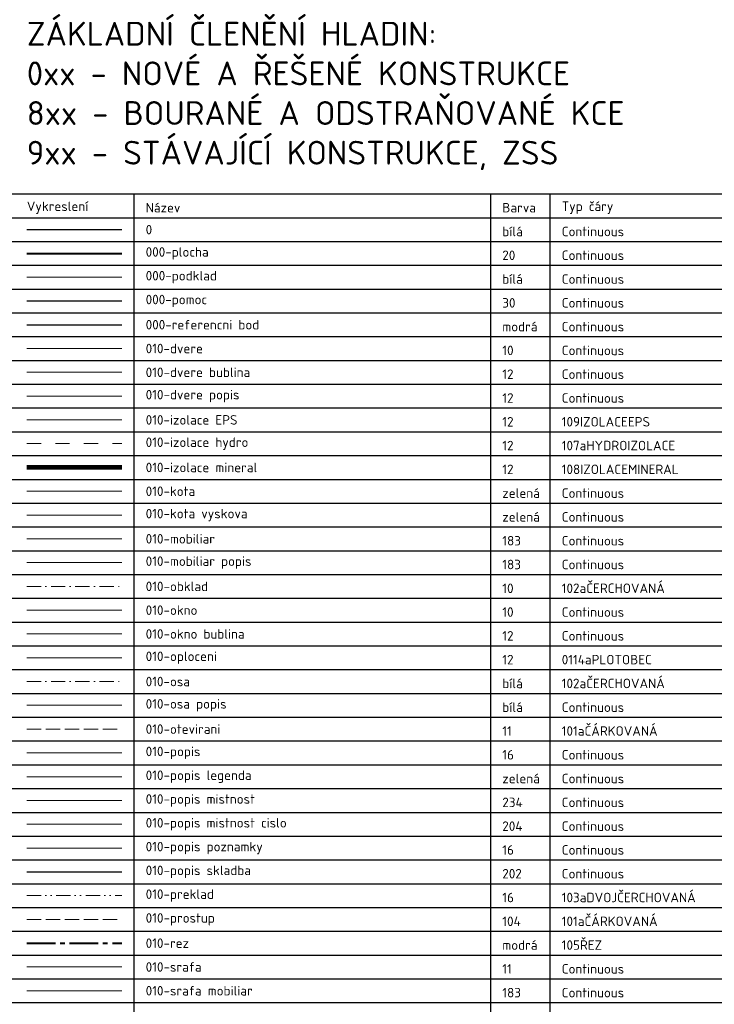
# Model space of a CAD drawing. Header units: millimetres. Extents: x -15250 to 1651995, y -140807 to 78716.
# Tile 31 of 45: x -150 to 14459, y -16285 to 4412. Entities that reach past the tile are written whole.
import ezdxf

# ---------------------------------------------------------------- set-up
doc = ezdxf.new("R2010")
doc.units = ezdxf.units.MM
doc.header["$LTSCALE"] = 100
for name, pattern in [('0101aČÁRKOVANÁ', [4, 3, -1]), ('0102aČERCHOVANÁ', [5.1, 3, -1, 0.1, -1]), ('0103aDVOJČERCHOVANÁ', [6.2, 3, -1, 0.1, -1, 0.1, -1]), ('0105ŘEZ', [9, 6, -1, 1, -1]), ('0107aHYDROIZOLACE', [6, 3, -3]), ('0127IZOLACE', [1, 0, -1])]:
    doc.linetypes.add(name, pattern=pattern)
doc.layers.add('000-plocha', color=20, linetype='Continuous', lineweight=40, plot=False)
for name, color, linetype, lineweight in [('000-podklad', 7, 'Continuous', 9), ('010-dvere', 10, 'Continuous', 15), ('010-dvere bublina', 12, 'Continuous', 9), ('010-dvere popis', 12, 'Continuous', 9), ('010-izolace EPS', 12, '0109IZOLACEEPS', 9), ('010-izolace hydro', 12, '0107aHYDROIZOLACE', 9), ('010-izolace mineral', 12, '0108IZOLACEMINERAL', 9), ('010-izolace mineral 100', 11, '0127IZOLACE', 5), ('010-kota', 3, 'Continuous', 9), ('010-kota vyskova', 3, 'Continuous', 9), ('010-mobiliar popis', 183, 'Continuous', 9), ('010-obklad', 10, '0102aČERCHOVANÁ', 15), ('010-okno', 10, 'Continuous', 15), ('010-okno bublina', 12, 'Continuous', 9), ('010-oploceni', 12, '0114aPLOTOBEC', 15), ('010-osa', 7, '0102aČERCHOVANÁ', 9), ('010-osa popis', 7, 'Continuous', 9), ('010-otevirani', 11, '0101aČÁRKOVANÁ', 9), ('010-popis', 16, 'Continuous', 9), ('010-popis legenda', 3, 'Continuous', 9), ('010-popis mistnost', 234, 'Continuous', 9), ('010-popis mistnost cislo', 204, 'Continuous', 9), ('010-popis poznamky', 16, 'Continuous', 9), ('010-preklad', 16, '0103aDVOJČERCHOVANÁ', 15), ('010-prostup', 104, '0101aČÁRKOVANÁ', 15), ('010-rez', 5, '0105ŘEZ', 40)]:
    doc.layers.add(name, color=color, linetype=linetype, lineweight=lineweight)
doc.layers.add('000-pomoc', color=30, linetype='Continuous', plot=False)
doc.layers.add('000-referencni bod', color=5, linetype='Continuous', plot=False)
for name, color, linetype, lineweight, transparency in [('010-mobiliar', 183, 'Continuous', 9, 0.5), ('010-srafa', 11, 'Continuous', 9, 0.5), ('010-srafa mobiliar', 183, 'Continuous', 9, 0.5)]:
    doc.layers.add(name, color=color, linetype=linetype, lineweight=lineweight, transparency=transparency)
doc.layers.add('010-popis skladba', color=202, linetype='Continuous')
doc.styles.get("Standard").update_dxf_attribs({"font": 'isocpeur.ttf'})
doc.linetypes.add('0108IZOLACEMINERAL', pattern='A,1e-05,[1,atsunami.shx,S=0.25,R=0,X=0,Y=0],-0.707,[1,atsunami.shx,S=0.25,R=180,X=0,Y=0],-1e-05', length=0.70702)
doc.linetypes.add('0109IZOLACEEPS', pattern='A,1e-05,[2,atsunami.shx,S=0.4871,R=0,X=0,Y=0],-0.9742,[2,atsunami.shx,S=0.4871,R=180,X=0,Y=0],-1e-05', length=0.97422)
doc.linetypes.add('0114aPLOTOBEC', pattern='A,5,[3,atsunami.shx,S=2,R=0,X=0,Y=-1],5', length=10)

msp = doc.modelspace()

# ---------------------------------------------------------------- linework, layer by layer
at = {"lineweight": 30}
for p, q in [((-10250, 750), (32000, 750)), ((-10250, 250), (32000, 250))]:
    msp.add_line(p, q, dxfattribs=at)
for p, q in [((2250, 750), (2250, -140250)), ((9750, 750), (9750, -140250)), ((11000, 750), (11000, -140250)), ((-10250, -250), (32000, -250)), ((-10250, -750), (32000, -750)), ((-10250, -1250), (32000, -1250)), ((-10250, -1750), (32000, -1750)), ((-10250, -2250), (32000, -2250)), ((-10250, -2750), (32000, -2750)), ((-10250, -3250), (32000, -3250)), ((-10250, -3750), (32000, -3750)), ((-10250, -4250), (32000, -4250)), ((-10250, -4750), (32000, -4750)), ((-10250, -5250), (32000, -5250)), ((-10250, -5750), (32000, -5750)), ((-10250, -6250), (32000, -6250)), ((-10250, -6750), (32000, -6750)), ((-10250, -7250), (32000, -7250)), ((-10250, -7750), (32000, -7750)), ((-10250, -8250), (32000, -8250)), ((-10250, -8750), (32000, -8750)), ((-10250, -9250), (32000, -9250)), ((-10250, -9750), (32000, -9750)), ((-10250, -10250), (32000, -10250)), ((-10250, -10750), (32000, -10750)), ((-10250, -11250), (32000, -11250)), ((-10250, -11750), (32000, -11750)), ((-10250, -12250), (32000, -12250)), ((-10250, -12750), (32000, -12750)), ((-10250, -13250), (32000, -13250)), ((-10250, -13750), (32000, -13750)), ((-10250, -14250), (32000, -14250)), ((-10250, -14750), (32000, -14750)), ((-10250, -15250), (32000, -15250)), ((-10250, -15750), (32000, -15750)), ((-10250, -16250), (32000, -16250))]:
    msp.add_line(p, q)
msp.add_lwpolyline([(0, 0), (2000, 0)])
at = {"layer": '000-plocha'}
msp.add_lwpolyline([(0, -500), (2000, -500)], dxfattribs=at)
at = {"layer": '000-podklad'}
msp.add_lwpolyline([(0, -1000), (2000, -1000)], dxfattribs=at)
at = {"layer": '000-pomoc'}
msp.add_lwpolyline([(0, -1500), (2000, -1500)], dxfattribs=at)
at = {"layer": '000-referencni bod'}
msp.add_lwpolyline([(0, -2000), (2000, -2000)], dxfattribs=at)
at = {"layer": '010-dvere'}
msp.add_lwpolyline([(0, -2500), (2000, -2500)], dxfattribs=at)
at = {"layer": '010-dvere bublina'}
msp.add_lwpolyline([(0, -3000), (2000, -3000)], dxfattribs=at)
at = {"layer": '010-dvere popis'}
msp.add_lwpolyline([(0, -3500), (2000, -3500)], dxfattribs=at)
at = {"layer": '010-izolace EPS'}
msp.add_lwpolyline([(0, -4000), (2000, -4000)], dxfattribs=at)
at = {"layer": '010-izolace hydro'}
msp.add_lwpolyline([(0, -4500), (2000, -4500)], dxfattribs=at)
at = {"layer": '010-izolace mineral 100', "const_width": 100}
msp.add_lwpolyline([(0, -5000), (2000, -5000)], dxfattribs=at)
at = {"layer": '010-kota'}
msp.add_lwpolyline([(0, -5500), (2000, -5500)], dxfattribs=at)
at = {"layer": '010-kota vyskova'}
msp.add_lwpolyline([(0, -6000), (2000, -6000)], dxfattribs=at)
at = {"layer": '010-mobiliar'}
msp.add_lwpolyline([(0, -6500), (2000, -6500)], dxfattribs=at)
at = {"layer": '010-mobiliar popis'}
msp.add_lwpolyline([(0, -7000), (2000, -7000)], dxfattribs=at)
at = {"layer": '010-obklad'}
msp.add_lwpolyline([(0, -7500), (2000, -7500)], dxfattribs=at)
at = {"layer": '010-okno'}
msp.add_lwpolyline([(0, -8000), (2000, -8000)], dxfattribs=at)
at = {"layer": '010-okno bublina'}
msp.add_lwpolyline([(0, -8500), (2000, -8500)], dxfattribs=at)
at = {"layer": '010-oploceni'}
msp.add_lwpolyline([(0, -9000), (2000, -9000)], dxfattribs=at)
at = {"layer": '010-osa'}
msp.add_lwpolyline([(0, -9500), (2000, -9500)], dxfattribs=at)
at = {"layer": '010-osa popis'}
msp.add_lwpolyline([(0, -10000), (2000, -10000)], dxfattribs=at)
at = {"layer": '010-otevirani'}
msp.add_lwpolyline([(0, -10500), (2000, -10500)], dxfattribs=at)
at = {"layer": '010-popis'}
msp.add_lwpolyline([(0, -11000), (2000, -11000)], dxfattribs=at)
at = {"layer": '010-popis legenda'}
msp.add_lwpolyline([(0, -11500), (2000, -11500)], dxfattribs=at)
at = {"layer": '010-popis mistnost'}
msp.add_lwpolyline([(0, -12000), (2000, -12000)], dxfattribs=at)
at = {"layer": '010-popis mistnost cislo'}
msp.add_lwpolyline([(0, -12500), (2000, -12500)], dxfattribs=at)
at = {"layer": '010-popis poznamky'}
msp.add_lwpolyline([(0, -13000), (2000, -13000)], dxfattribs=at)
at = {"layer": '010-popis skladba'}
msp.add_lwpolyline([(0, -13500), (2000, -13500)], dxfattribs=at)
at = {"layer": '010-preklad'}
msp.add_lwpolyline([(0, -14000), (2000, -14000)], dxfattribs=at)
at = {"layer": '010-prostup'}
msp.add_lwpolyline([(0, -14500), (2000, -14500)], dxfattribs=at)
at = {"layer": '010-rez'}
msp.add_lwpolyline([(0, -15000), (2000, -15000)], dxfattribs=at)
at = {"layer": '010-srafa'}
msp.add_lwpolyline([(0, -15500), (2000, -15500)], dxfattribs=at)
at = {"layer": '010-srafa mobiliar'}
msp.add_lwpolyline([(0, -16000), (2000, -16000)], dxfattribs=at)

# ---------------------------------------------------------------- texts
for s, width, insert, char_height, attachment_point in [('ZÁKLADNÍ ČLENĚNÍ HLADIN:\\P0xx - NOVÉ A ŘEŠENÉ KONSTRUKCE\\P8xx - BOURANÉ A ODSTRAŇOVANÉ KCE\\P9xx - STÁVAJÍCÍ KONSTRUKCE, ZSS', 14155.649, (0, 1250), 500, 7), ('Typ čáry', 1062, (11250, 460.1), 200, 4), ('Vykreslení', 1302, (0, 460.1), 200, 4), ('Název', 702, (2500, 460.1), 200, 4), ('Barva', 682, (10000, 460.1), 200, 4), ('0', 122, (2500, 0), 200, 4), ('bílá', 442, (10000, -39.9), 200, 4), ('Continuous', 1282, (11250, -39.9), 200, 4), ('Continuous', 1282, (11250, -539.9), 200, 4), ('Continuous', 1282, (11250, -1039.9), 200, 4), ('Continuous', 1282, (11250, -1539.9), 200, 4), ('Continuous', 1282, (11250, -2039.9), 200, 4), ('Continuous', 1282, (11250, -2539.9), 200, 4), ('Continuous', 1282, (11250, -3039.9), 200, 4), ('Continuous', 1282, (11250, -3539.9), 200, 4), ('109IZOLACEEPS', 1922, (11250, -4039.9), 200, 4), ('107aHYDROIZOLACE', 2302, (11250, -4539.9), 200, 4), ('108IZOLACEMINERAL', 2362, (11250, -5039.9), 200, 4), ('Continuous', 1282, (11250, -5539.9), 200, 4), ('Continuous', 1282, (11250, -6039.9), 200, 4), ('Continuous', 1282, (11250, -6539.9), 200, 4), ('Continuous', 1282, (11250, -7039.9), 200, 4), ('102aČERCHOVANÁ', 2102, (11250, -7539.9), 200, 4), ('Continuous', 1282, (11250, -8039.9), 200, 4), ('Continuous', 1282, (11250, -8539.9), 200, 4), ('0114aPLOTOBEC', 1842, (11250, -9039.9), 200, 4), ('102aČERCHOVANÁ', 2102, (11250, -9539.9), 200, 4), ('Continuous', 1282, (11250, -10039.9), 200, 4), ('101aČÁRKOVANÁ', 1962, (11250, -10539.9), 200, 4), ('Continuous', 1282, (11250, -11039.9), 200, 4), ('Continuous', 1282, (11250, -11539.9), 200, 4), ('Continuous', 1282, (11250, -12039.9), 200, 4), ('Continuous', 1282, (11250, -12539.9), 200, 4), ('Continuous', 1282, (11250, -13039.9), 200, 4), ('Continuous', 1282, (11250, -13539.9), 200, 4), ('103aDVOJČERCHOVANÁ', 2722, (11250, -14039.9), 200, 4), ('101aČÁRKOVANÁ', 1962, (11250, -14539.9), 200, 4), ('105ŘEZ', 822, (11250, -15039.9), 200, 4), ('Continuous', 1282, (11250, -15539.9), 200, 4), ('Continuous', 1282, (11250, -16039.9), 200, 4)]:
    msp.add_mtext_dynamic_manual_height_columns(s, width=width, gutter_width=12.5, heights=[0], dxfattribs=dict(insert=insert, char_height=char_height, attachment_point=attachment_point))
at = {"layer": '000-plocha', "char_height": 200, "attachment_point": 4}
for s, width, insert in [('000-plocha', 1302, (2500, -500)), ('20', 262, (10000, -539.9))]:
    msp.add_mtext_dynamic_manual_height_columns(s, width=width, gutter_width=12.5, heights=[0], dxfattribs=dict(at, insert=insert))
at = {"layer": '000-podklad', "char_height": 200, "attachment_point": 4}
for s, width, insert in [('000-podklad', 1462, (2500, -1000)), ('bílá', 442, (10000, -1039.9))]:
    msp.add_mtext_dynamic_manual_height_columns(s, width=width, gutter_width=12.5, heights=[0], dxfattribs=dict(at, insert=insert))
at = {"layer": '000-pomoc', "char_height": 200, "attachment_point": 4}
for s, width, insert in [('000-pomoc', 1262, (2500, -1500)), ('30', 262, (10000, -1539.9))]:
    msp.add_mtext_dynamic_manual_height_columns(s, width=width, gutter_width=12.5, heights=[0], dxfattribs=dict(at, insert=insert))
at = {"layer": '000-referencni bod', "char_height": 200, "attachment_point": 4}
for s, width, insert in [('000-referencni bod', 2322, (2500, -2000)), ('modrá', 702, (10000, -2039.9))]:
    msp.add_mtext_dynamic_manual_height_columns(s, width=width, gutter_width=12.5, heights=[0], dxfattribs=dict(at, insert=insert))
at = {"layer": '010-dvere', "char_height": 200, "attachment_point": 4}
for s, width, insert in [('010-dvere', 1182, (2500, -2500)), ('10', 222, (10000, -2539.9))]:
    msp.add_mtext_dynamic_manual_height_columns(s, width=width, gutter_width=12.5, heights=[0], dxfattribs=dict(at, insert=insert))
at = {"layer": '010-dvere bublina', "char_height": 200, "attachment_point": 4}
for s, width, insert in [('010-dvere bublina', 2142, (2500, -3000)), ('12', 222, (10000, -3039.9))]:
    msp.add_mtext_dynamic_manual_height_columns(s, width=width, gutter_width=12.5, heights=[0], dxfattribs=dict(at, insert=insert))
at = {"layer": '010-dvere popis', "char_height": 200, "attachment_point": 4}
for s, width, insert in [('010-dvere popis', 1922, (2500, -3500)), ('12', 222, (10000, -3539.9))]:
    msp.add_mtext_dynamic_manual_height_columns(s, width=width, gutter_width=12.5, heights=[0], dxfattribs=dict(at, insert=insert))
at = {"layer": '010-izolace EPS', "char_height": 200, "attachment_point": 4}
for s, width, insert in [('010-izolace EPS', 1902, (2500, -4000)), ('12', 222, (10000, -4039.9))]:
    msp.add_mtext_dynamic_manual_height_columns(s, width=width, gutter_width=12.5, heights=[0], dxfattribs=dict(at, insert=insert))
at = {"layer": '010-izolace hydro', "char_height": 200, "attachment_point": 4}
for s, width, insert in [('010-izolace hydro', 2122, (2500, -4500)), ('12', 222, (10000, -4539.9))]:
    msp.add_mtext_dynamic_manual_height_columns(s, width=width, gutter_width=12.5, heights=[0], dxfattribs=dict(at, insert=insert))
at = {"layer": '010-izolace mineral', "char_height": 200, "attachment_point": 4}
for s, width, insert in [('010-izolace mineral', 2302, (2500, -5000)), ('12', 222, (10000, -5039.9))]:
    msp.add_mtext_dynamic_manual_height_columns(s, width=width, gutter_width=12.5, heights=[0], dxfattribs=dict(at, insert=insert))
at = {"layer": '010-kota', "char_height": 200, "attachment_point": 4}
for s, width, insert in [('010-kota', 1042, (2500, -5500)), ('zelená', 762, (10000, -5539.9))]:
    msp.add_mtext_dynamic_manual_height_columns(s, width=width, gutter_width=12.5, heights=[0], dxfattribs=dict(at, insert=insert))
at = {"layer": '010-kota vyskova', "char_height": 200, "attachment_point": 4}
for s, width, insert in [('010-kota vyskova', 2142, (2500, -6000)), ('zelená', 762, (10000, -6039.9))]:
    msp.add_mtext_dynamic_manual_height_columns(s, width=width, gutter_width=12.5, heights=[0], dxfattribs=dict(at, insert=insert))
at = {"layer": '010-mobiliar', "char_height": 200, "attachment_point": 4}
for s, width, insert in [('010-mobiliar', 1422, (2500, -6500)), ('183', 362, (10000, -6539.9))]:
    msp.add_mtext_dynamic_manual_height_columns(s, width=width, gutter_width=12.5, heights=[0], dxfattribs=dict(at, insert=insert))
at = {"layer": '010-mobiliar popis', "char_height": 200, "attachment_point": 4}
for s, width, insert in [('010-mobiliar popis', 2162, (2500, -7000)), ('183', 442, (10000, -7039.9))]:
    msp.add_mtext_dynamic_manual_height_columns(s, width=width, gutter_width=12.5, heights=[0], dxfattribs=dict(at, insert=insert))
at = {"layer": '010-obklad', "char_height": 200, "attachment_point": 4}
for s, width, insert in [('010-obklad', 1282, (2500, -7500)), ('10', 222, (10000, -7539.9))]:
    msp.add_mtext_dynamic_manual_height_columns(s, width=width, gutter_width=12.5, heights=[0], dxfattribs=dict(at, insert=insert))
at = {"layer": '010-okno', "char_height": 200, "attachment_point": 4}
for s, width, insert in [('010-okno', 1062, (2500, -8000)), ('10', 222, (10000, -8039.9))]:
    msp.add_mtext_dynamic_manual_height_columns(s, width=width, gutter_width=12.5, heights=[0], dxfattribs=dict(at, insert=insert))
at = {"layer": '010-okno bublina', "char_height": 200, "attachment_point": 4}
for s, width, insert in [('010-okno bublina', 2022, (2500, -8500)), ('12', 222, (10000, -8539.9))]:
    msp.add_mtext_dynamic_manual_height_columns(s, width=width, gutter_width=12.5, heights=[0], dxfattribs=dict(at, insert=insert))
at = {"layer": '010-oploceni', "char_height": 200, "attachment_point": 4}
for s, width, insert in [('010-oploceni', 1462, (2500, -9000)), ('12', 222, (10000, -9039.9))]:
    msp.add_mtext_dynamic_manual_height_columns(s, width=width, gutter_width=12.5, heights=[0], dxfattribs=dict(at, insert=insert))
at = {"layer": '010-osa', "char_height": 200, "attachment_point": 4}
for s, width, insert in [('010-osa', 922, (2500, -9500)), ('bílá', 442, (10000, -9539.9))]:
    msp.add_mtext_dynamic_manual_height_columns(s, width=width, gutter_width=12.5, heights=[0], dxfattribs=dict(at, insert=insert))
at = {"layer": '010-osa popis', "char_height": 200, "attachment_point": 4}
for s, width, insert in [('010-osa popis', 1662, (2500, -10000)), ('bílá', 442, (10000, -10039.9))]:
    msp.add_mtext_dynamic_manual_height_columns(s, width=width, gutter_width=12.5, heights=[0], dxfattribs=dict(at, insert=insert))
at = {"layer": '010-otevirani', "char_height": 200, "attachment_point": 4}
for s, width, insert in [('010-otevirani', 1662, (2500, -10500)), ('11', 182, (10000, -10539.9))]:
    msp.add_mtext_dynamic_manual_height_columns(s, width=width, gutter_width=12.5, heights=[0], dxfattribs=dict(at, insert=insert))
at = {"layer": '010-popis', "char_height": 200, "attachment_point": 4}
for s, width, insert in [('010-popis', 1122, (2500, -11000)), ('16', 222, (10000, -11039.9))]:
    msp.add_mtext_dynamic_manual_height_columns(s, width=width, gutter_width=12.5, heights=[0], dxfattribs=dict(at, insert=insert))
at = {"layer": '010-popis legenda', "char_height": 200, "attachment_point": 4}
for s, width, insert in [('010-popis legenda', 2162, (2500, -11500)), ('zelená', 762, (10000, -11539.9))]:
    msp.add_mtext_dynamic_manual_height_columns(s, width=width, gutter_width=12.5, heights=[0], dxfattribs=dict(at, insert=insert))
at = {"layer": '010-popis mistnost', "char_height": 200, "attachment_point": 4}
for s, width, insert in [('\\pt2800;010-popis mistnost', 2322, (2500, -12000)), ('234', 422, (10000, -12039.9))]:
    msp.add_mtext_dynamic_manual_height_columns(s, width=width, gutter_width=12.5, heights=[0], dxfattribs=dict(at, insert=insert))
at = {"layer": '010-popis mistnost cislo', "char_height": 200, "attachment_point": 4}
for s, width, insert in [('010-popis mistnost cislo', 2942, (2500, -12500)), ('204', 422, (10000, -12539.9))]:
    msp.add_mtext_dynamic_manual_height_columns(s, width=width, gutter_width=12.5, heights=[0], dxfattribs=dict(at, insert=insert))
at = {"layer": '010-popis poznamky', "char_height": 200, "attachment_point": 4}
for s, width, insert in [('010-popis poznamky', 2402, (2500, -13000)), ('16', 222, (10000, -13039.9))]:
    msp.add_mtext_dynamic_manual_height_columns(s, width=width, gutter_width=12.5, heights=[0], dxfattribs=dict(at, insert=insert))
at = {"layer": '010-popis skladba', "char_height": 200, "attachment_point": 4}
for s, width, insert in [('010-popis skladba', 2402, (2500, -13500)), ('202', 402, (10000, -13539.9))]:
    msp.add_mtext_dynamic_manual_height_columns(s, width=width, gutter_width=12.5, heights=[0], dxfattribs=dict(at, insert=insert))
at = {"layer": '010-preklad', "char_height": 200, "attachment_point": 4}
for s, width, insert in [('010-preklad', 1402, (2500, -14000)), ('16', 222, (10000, -14039.9))]:
    msp.add_mtext_dynamic_manual_height_columns(s, width=width, gutter_width=12.5, heights=[0], dxfattribs=dict(at, insert=insert))
at = {"layer": '010-prostup', "char_height": 200, "attachment_point": 4}
for s, width, insert in [('010-prostup', 1442, (2500, -14500)), ('104', 382, (10000, -14539.9))]:
    msp.add_mtext_dynamic_manual_height_columns(s, width=width, gutter_width=12.5, heights=[0], dxfattribs=dict(at, insert=insert))
at = {"layer": '010-rez', "char_height": 200, "attachment_point": 4}
for s, width, insert in [('010-rez', 902, (2500, -15000)), ('modrá', 702, (10000, -15039.9))]:
    msp.add_mtext_dynamic_manual_height_columns(s, width=width, gutter_width=12.5, heights=[0], dxfattribs=dict(at, insert=insert))
at = {"layer": '010-srafa', "char_height": 200, "attachment_point": 4}
for s, width, insert in [('010-srafa', 1162, (2500, -15500)), ('11', 182, (10000, -15539.9))]:
    msp.add_mtext_dynamic_manual_height_columns(s, width=width, gutter_width=12.5, heights=[0], dxfattribs=dict(at, insert=insert))
at = {"layer": '010-srafa mobiliar', "char_height": 200, "attachment_point": 4}
for s, width, insert in [('010-srafa mobiliar', 2202, (2500, -16000)), ('183', 362, (10000, -16039.9))]:
    msp.add_mtext_dynamic_manual_height_columns(s, width=width, gutter_width=12.5, heights=[0], dxfattribs=dict(at, insert=insert))

doc.saveas('drawing.dxf')
